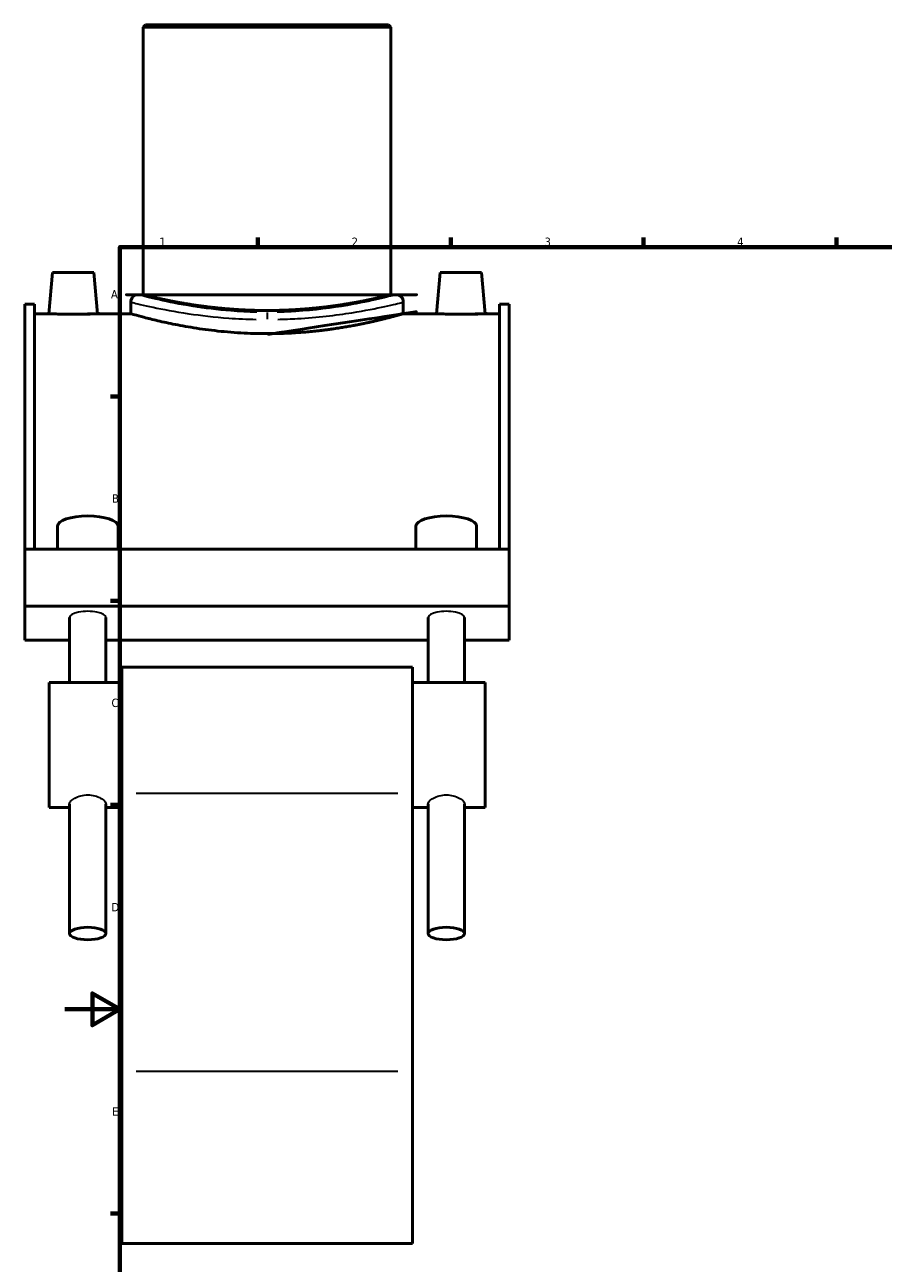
# Model space of a CAD drawing. Header units: millimetres. Extents: x -15 to 1200, y -66 to 1201.
# Tile 2 of 5: x -15 to 297, y 205 to 655. Entities that reach past the tile are written whole.
import ezdxf

# ---------------------------------------------------------------- set-up
doc = ezdxf.new("R2010")
doc.units = ezdxf.units.MM
for name, color, linetype, lineweight in [('Border (ANSI)', 7, 'Continuous', 70), ('Visible (ANSI)', 7, 'Continuous', 50), ('Visible Narrow (ANSI)', 7, 'Continuous', 35)]:
    doc.layers.add(name, color=color, linetype=linetype, lineweight=lineweight)
doc.styles.add('Note Text (ANSI)', font='tahoma.ttf')

# ---------------------------------------------------------------- blocks, each defined once
blk = doc.blocks.new('Borders Default Border')
at = {"layer": 'Border (ANSI)'}
for p, q in [((70.08333206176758, 574.0000152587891), (70.08333206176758, 577.4480056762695)), ((140.1666641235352, 574.0000152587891), (140.1666641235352, 577.4480056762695)), ((210.2499961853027, 574.0000152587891), (210.2499961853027, 577.4480056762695)), ((280.3333282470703, 574.0000152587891), (280.3333282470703, 577.4480056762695)), ((20, 519.7499847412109), (16.55200004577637, 519.7499847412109)), ((20, 445.4999923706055), (16.55200004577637, 445.4999923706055)), ((20, 371.25), (16.55200004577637, 371.25)), ((20, 222.7499961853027), (16.55200004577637, 222.7499961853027))]:
    blk.add_line(p, q, dxfattribs=at)
at = {"layer": 'Border (ANSI)', "flags": 128}
for points in [[(20, 20), (20, 574.0000152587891), (820.9999847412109, 574.0000152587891), (820.9999847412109, 20), (20, 20)], [(0, 297.0000076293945), (20, 297.0000076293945), (10, 302.773494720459), (10, 291.2265014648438), (20, 297.0000076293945)]]:
    blk.add_lwpolyline(points, dxfattribs=at)
at = {"layer": 'Border (ANSI)', "char_height": 3.048000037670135, "attachment_point": 7, "style": 'Note Text (ANSI)'}
for s, insert in [('1', (34.3540311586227, 574.4)), ('2', (104.2008390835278, 574.4)), ('3', (174.2597883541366, 574.3357795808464)), ('4', (244.2285165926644, 574.4)), ('A', (16.77949436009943, 555.3509999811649)), ('B', (17.14579267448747, 481.1009999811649)), ('C', (16.95163907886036, 406.7966596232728)), ('D', (16.95930643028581, 332.600999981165)), ('E', (17.20507306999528, 258.350999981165))]:
    blk.add_mtext(s, dxfattribs=dict(at, insert=insert))

msp = doc.modelspace()

# ---------------------------------------------------------------- linework, layer by layer
at = {"layer": 'Visible (ANSI)'}
for p, q in [((29.35854209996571, 654.8023716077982), (28.45854209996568, 653.9023716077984)), ((118.4585420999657, 653.9023716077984), (28.4585420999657, 653.9023716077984)), ((28.4585420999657, 653.9023716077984), (28.4585420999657, 556.7023716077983)), ((29.3585420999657, 654.8023716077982), (117.5585420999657, 654.8023716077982)), ((117.5585420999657, 654.8023716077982), (118.4585420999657, 653.9023716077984)), ((118.4585420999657, 653.9023716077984), (118.4585420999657, 556.7023716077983)), ((-4.441457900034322, 564.8023716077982), (-5.75378785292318, 549.8023716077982)), ((10.55854209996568, 564.8023716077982), (-4.441457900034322, 564.8023716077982)), ((10.55854209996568, 564.8023716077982), (11.87087205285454, 549.8023716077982)), ((136.3585420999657, 564.8023716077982), (135.0462121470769, 549.8023716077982)), ((136.3585420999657, 564.8023716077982), (151.3585420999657, 564.8023716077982)), ((151.3585420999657, 564.8023716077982), (152.6708720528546, 549.8023716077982)), ((23.95854209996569, 554.0023716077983), (23.95854209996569, 549.8023716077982)), ((26.6585420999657, 556.7023716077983), (28.4585420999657, 556.7023716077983)), ((118.4585420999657, 556.7023716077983), (120.2585420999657, 556.7023716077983)), ((122.9585420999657, 554.0023716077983), (122.9585420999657, 549.8023716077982)), ((-14.54145790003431, 553.2523716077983), (-14.54145789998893, 464.2034916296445)), ((-14.54145790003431, 553.2523716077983), (-11.02145790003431, 553.2523716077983)), ((-11.02145789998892, 464.2034916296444), (-11.02145790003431, 553.2523716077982)), ((-5.75378785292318, 549.8023716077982), (-11.02145790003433, 549.8023716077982)), ((23.9585420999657, 549.8023716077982), (11.87087205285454, 549.8023716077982)), ((135.0462121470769, 549.8023716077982), (122.9585420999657, 549.8023716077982)), ((157.9385420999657, 549.8023716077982), (152.6708720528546, 549.8023716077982)), ((157.9385421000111, 464.2034916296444), (157.9385420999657, 553.2523716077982)), ((157.9385420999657, 553.2523716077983), (161.4585420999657, 553.2523716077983)), ((161.4585420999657, 553.2523716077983), (161.4585421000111, 464.2034916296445)), ((-2.686457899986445, 464.2034916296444), (-2.686457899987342, 472.5313832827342)), ((19.36354210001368, 464.2034916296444), (19.36354210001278, 472.5313832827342)), ((127.5535421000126, 472.5313832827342), (127.5535421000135, 464.2034916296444)), ((149.6035421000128, 472.5313832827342), (149.6035421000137, 464.2034916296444)), ((161.4585421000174, 464.2034916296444), (-14.54145789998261, 464.2034916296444)), ((-14.54145789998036, 443.4832693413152), (-14.5414578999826, 464.2034916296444)), ((161.4585421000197, 443.4832693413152), (161.4585421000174, 464.2034916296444)), ((161.4585421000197, 443.4832693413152), (-14.54145789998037, 443.4832693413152)), ((-14.5414578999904, 431.1705441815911), (-14.54145789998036, 443.4832693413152)), ((161.4585421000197, 443.4832693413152), (161.4585421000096, 431.1705441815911)), ((1.723542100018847, 415.7069148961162), (1.723542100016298, 439.3790276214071)), ((14.95354210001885, 415.7069148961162), (14.9535421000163, 439.3790276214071)), ((131.9635421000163, 439.3790276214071), (131.9635421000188, 415.7069148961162)), ((145.1935421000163, 439.3790276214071), (145.1935421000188, 415.7069148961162)), ((1.72354210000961, 431.1705441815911), (-14.5414578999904, 431.1705441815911)), ((131.9635421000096, 431.1705441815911), (14.95354210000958, 431.1705441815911)), ((161.4585421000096, 431.1705441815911), (145.1935421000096, 431.1705441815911)), ((20.65854210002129, 421.3769148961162), (20.65854210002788, 375.4015983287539)), ((126.2585421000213, 421.3769148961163), (20.65854210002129, 421.3769148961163)), ((126.2585421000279, 375.4015983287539), (126.2585421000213, 421.3769148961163)), ((-5.741457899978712, 415.7069148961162), (-5.741457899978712, 370.3469148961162)), ((20.65854210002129, 415.7069148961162), (-5.741457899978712, 415.7069148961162)), ((152.6585421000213, 415.7069148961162), (126.2585421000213, 415.7069148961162)), ((152.6585421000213, 370.3469148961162), (152.6585421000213, 415.7069148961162)), ((20.65854210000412, 274.4880249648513), (20.65854210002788, 375.4015983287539)), ((126.2585421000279, 375.4015983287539), (126.2585421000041, 274.4880249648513)), ((1.723542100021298, 370.3469148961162), (-5.741457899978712, 370.3469148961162)), ((1.723542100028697, 324.5297955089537), (1.723542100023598, 371.7146862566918)), ((14.9535421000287, 324.5297955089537), (14.9535421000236, 371.7146862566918)), ((20.65854210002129, 370.3469148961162), (14.9535421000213, 370.3469148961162)), ((131.9635421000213, 370.3469148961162), (126.2585421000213, 370.3469148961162)), ((131.9635421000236, 371.7146862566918), (131.9635421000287, 324.5297955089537)), ((145.1935421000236, 371.7146862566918), (145.1935421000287, 324.5297955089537)), ((152.6585421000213, 370.3469148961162), (145.1935421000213, 370.3469148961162)), ((20.65854210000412, 274.4880249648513), (20.65854209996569, 211.9273716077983)), ((126.2585420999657, 211.9273716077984), (126.2585421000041, 274.4880249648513)), ((126.2585420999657, 211.9273716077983), (20.65854209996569, 211.9273716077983))]:
    msp.add_line(p, q, dxfattribs=at)
for centre, start, end in [((26.6585420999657, 554.0023716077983), 90, 180), ((120.2585420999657, 554.0023716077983), 0, 90)]:
    msp.add_arc(centre, 2.7, start, end, dxfattribs=at)
for centre, major_axis, start_param, end_param in [((8.33854210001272, 472.5313832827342), (-11.02500000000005, 0), 3.14159265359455, 6.283185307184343), ((138.5785421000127, 472.5313832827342), (11.02500000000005, 0), 4.757349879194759e-12, 3.14159265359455)]:
    msp.add_ellipse(centre, major_axis=major_axis, ratio=0.3420201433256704, start_param=start_param, end_param=end_param, dxfattribs=at)
for centre in [(8.338542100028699, 324.5297955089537), (138.5785421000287, 324.5297955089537)]:
    msp.add_ellipse(centre, major_axis=(-6.615000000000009, 0), ratio=0.34202014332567, dxfattribs=at)
for points, knots in [([(118.4585420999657, 556.7023716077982), (118.4585420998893, 556.7023716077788), (118.1857250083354, 556.6332756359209), (117.0409178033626, 556.3511798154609), (116.1692134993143, 556.1383594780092), (113.8691897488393, 555.6030434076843), (112.4390429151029, 555.2805648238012), (109.1390902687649, 554.5870560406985), (107.2690531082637, 554.2166911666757), (103.287359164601, 553.4990885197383), (101.0376364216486, 553.1263787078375), (96.13531954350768, 552.4243612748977), (93.48278688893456, 552.0957733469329), (87.94311323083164, 551.5480770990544), (85.05132806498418, 551.3290848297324), (79.22830436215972, 551.0383620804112), (76.29699657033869, 550.9668757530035), (70.62008762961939, 550.9668757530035), (67.6887798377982, 551.0383620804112), (61.86575613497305, 551.3290848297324), (58.9739709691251, 551.5480770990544), (53.43429731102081, 552.0957733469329), (50.78176465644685, 552.4243612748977), (45.87944777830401, 553.1263787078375), (43.62972503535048, 553.4990885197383), (39.64803109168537, 554.2166911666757), (37.77799393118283, 554.5870560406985), (34.47804128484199, 555.2805648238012), (33.04789445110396, 555.6030434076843), (30.74787070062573, 556.1383594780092), (29.87616639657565, 556.3511798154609), (28.73135919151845, 556.6332756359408), (28.45854209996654, 556.7023716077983), (28.4585420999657, 556.7023716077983)], [6.81180788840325, 6.81180788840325, 6.811807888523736, 6.811807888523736, 7.663223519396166, 7.663223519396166, 8.514639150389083, 8.514639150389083, 9.366054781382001, 9.366054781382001, 10.21747041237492, 10.21747041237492, 11.06900675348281, 11.06900675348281, 11.92054309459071, 11.92054309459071, 12.77207943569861, 12.77207943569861, 13.6236157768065, 13.6236157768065, 14.4751521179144, 14.4751521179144, 15.32668845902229, 15.32668845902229, 16.17822480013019, 16.17822480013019, 17.02976114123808, 17.02976114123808, 17.881176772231, 17.881176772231, 18.73259240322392, 18.73259240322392, 19.58400803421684, 19.58400803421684, 20.43542366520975, 20.43542366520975, 20.43542366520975, 20.43542366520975]), ([(3.05854209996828, 549.5761176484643), (1.950311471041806, 549.5761176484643), (0.7686363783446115, 549.5879656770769), (-1.404002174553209, 549.6307285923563), (-2.394988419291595, 549.661024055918), (-3.958519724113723, 549.7178336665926), (-4.635557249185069, 549.7480361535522), (-5.533189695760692, 549.7906076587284), (-5.753787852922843, 549.8023716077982), (-5.753787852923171, 549.8023716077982)], [2.659072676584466, 2.659072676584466, 2.659072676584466, 2.659072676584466, 2.99154186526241, 2.99154186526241, 3.324011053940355, 3.324011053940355, 3.656309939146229, 3.656309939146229, 3.988608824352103, 3.988608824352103, 3.988608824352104, 3.988608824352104]), ([(11.87087205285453, 549.8023716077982), (11.87087205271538, 549.8023716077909), (11.65053076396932, 549.7906217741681), (10.75386733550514, 549.7480923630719), (10.0775419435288, 549.7179165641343), (8.514701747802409, 549.6611071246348), (7.523374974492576, 549.6307850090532), (5.349747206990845, 549.5879798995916), (4.167423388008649, 549.5761176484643), (3.05854209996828, 549.5761176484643)], [6.647681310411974, 6.647681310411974, 6.647681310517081, 6.647681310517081, 6.979785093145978, 6.979785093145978, 7.311888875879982, 7.311888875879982, 7.644553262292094, 7.644553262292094, 7.977217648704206, 7.977217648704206, 7.977217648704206, 7.977217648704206]), ([(73.45854209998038, 542.5476438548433), (70.3314380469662, 542.5476438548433), (67.10357983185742, 542.6388479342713), (60.69440022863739, 543.0090044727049), (57.51299312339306, 543.2876211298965), (51.42084346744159, 543.9832115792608), (48.5049123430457, 544.4000174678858), (43.11676506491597, 545.2891658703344), (40.64459126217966, 545.760598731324), (36.26946305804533, 546.6672108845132), (34.21407658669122, 547.1347245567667), (30.58566056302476, 548.0096766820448), (29.01236979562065, 548.4162931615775), (26.48099095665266, 549.0912018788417), (25.5208923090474, 549.3594903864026), (24.25950375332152, 549.7151879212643), (23.95854209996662, 549.8023716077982), (23.95854209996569, 549.8023716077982)], [0, 0, 0, 0, 0.9381312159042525, 0.9381312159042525, 1.876262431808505, 1.876262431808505, 2.814393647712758, 2.814393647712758, 3.75252486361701, 3.75252486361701, 4.690423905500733, 4.690423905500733, 5.628322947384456, 5.628322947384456, 6.566221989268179, 6.566221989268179, 7.504121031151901, 7.504121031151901, 7.504121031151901, 7.504121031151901]), ([(122.9585420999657, 549.8023716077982), (122.95854209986, 549.8023716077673), (122.6575804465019, 549.7151879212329), (121.3961918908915, 549.3594903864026), (120.4360932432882, 549.0912018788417), (117.9047144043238, 548.4162931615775), (116.3314236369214, 548.0096766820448), (112.7030076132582, 547.1347245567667), (110.6476211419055, 546.6672108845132), (106.2724929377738, 545.760598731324), (103.8003191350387, 545.2891658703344), (98.41217185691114, 544.4000174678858), (95.49624073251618, 543.9832115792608), (89.4040910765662, 543.2876211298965), (86.22268397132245, 543.0090044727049), (79.81350436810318, 542.6388479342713), (76.58564615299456, 542.5476438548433), (73.45854209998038, 542.5476438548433)], [22.5123630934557, 22.5123630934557, 22.51236309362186, 22.51236309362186, 23.45026213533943, 23.45026213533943, 24.38816117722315, 24.38816117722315, 25.32606021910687, 25.32606021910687, 26.2639592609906, 26.2639592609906, 27.20209047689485, 27.20209047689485, 28.1402216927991, 28.1402216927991, 29.07835290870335, 29.07835290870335, 30.01648412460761, 30.01648412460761, 30.01648412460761, 30.01648412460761]), ([(143.8585420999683, 549.5761176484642), (142.749660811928, 549.5761176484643), (141.5673369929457, 549.5879798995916), (139.3937092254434, 549.6307850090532), (138.4023824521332, 549.6611071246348), (136.8395422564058, 549.7179165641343), (136.1632168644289, 549.7480923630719), (135.2665534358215, 549.7906217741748), (135.0462121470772, 549.8023716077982), (135.0462121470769, 549.8023716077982)], [0, 0, 0, 0, 0.332664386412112, 0.332664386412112, 0.6653287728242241, 0.6653287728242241, 0.9974325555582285, 0.9974325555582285, 1.329536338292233, 1.329536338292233, 1.329536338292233, 1.329536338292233]), ([(152.6708720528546, 549.8023716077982), (152.6708720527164, 549.8023716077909), (152.4502738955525, 549.7906076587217), (151.5526414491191, 549.7480361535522), (150.8756039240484, 549.7178336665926), (149.3120726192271, 549.661024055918), (148.3210863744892, 549.6307285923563), (146.1484478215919, 549.5879656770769), (144.9667727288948, 549.5761176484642), (143.8585420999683, 549.5761176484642)], [3.988608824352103, 3.988608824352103, 3.988608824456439, 3.988608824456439, 4.320907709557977, 4.320907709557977, 4.653206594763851, 4.653206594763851, 4.985675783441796, 4.985675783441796, 5.31814497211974, 5.31814497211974, 5.31814497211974, 5.31814497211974])]:
    msp.add_open_spline(points, degree=3, knots=knots, dxfattribs=at)
at = {"layer": 'Visible Narrow (ANSI)'}
for p, q in [((73.45854209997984, 550.2435811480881), (73.45854209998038, 547.8678178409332)), ((120.9785421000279, 375.4015983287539), (25.93854210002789, 375.4015983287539)), ((25.93854210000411, 274.4880249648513), (120.9785421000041, 274.4880249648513))]:
    msp.add_line(p, q, dxfattribs=at)
for centre in [(8.3385421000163, 439.3790276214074), (138.5785421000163, 439.3790276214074)]:
    msp.add_ellipse(centre, major_axis=(-6.615000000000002, -8.881784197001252e-15), ratio=0.3420201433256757, start_param=3.141592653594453, end_param=6.283185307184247, dxfattribs=at)
for points, knots in [([(24.11377460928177, 553.9628503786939), (24.23172427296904, 553.9336958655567), (24.41778542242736, 553.8877169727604), (25.82709781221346, 553.5395488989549), (28.39008823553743, 552.905466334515), (35.54162674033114, 551.3938790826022), (39.93631096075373, 550.5495955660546), (49.42997287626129, 549.1505442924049), (54.35864521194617, 548.5762169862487), (62.8113034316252, 547.9616066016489), (66.16983948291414, 547.8025281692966), (69.55787764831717, 547.7325753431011)], [-22.12656716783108, -22.12656716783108, -22.12656716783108, -22.12656716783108, -21.6933114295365, -21.6933114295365, -19.72411554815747, -19.72411554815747, -17.9201836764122, -17.9201836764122, -16.35552079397, -16.35552079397, -15.37609869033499, -15.37609869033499, -15.37609869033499, -15.37609869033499]), ([(69.77064116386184, 550.3367720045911), (66.56740508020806, 550.4077937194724), (63.39206190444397, 550.5693028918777), (55.4004577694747, 551.1933046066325), (50.74062210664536, 551.7764077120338), (41.76479629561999, 553.1968366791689), (37.60982212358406, 554.0540209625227), (30.8483675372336, 555.5887054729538), (28.42517659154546, 556.2324769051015), (27.09273578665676, 556.5859650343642), (26.91682342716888, 556.6326464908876), (26.80530738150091, 556.6622464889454)], [15.37609869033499, 15.37609869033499, 15.37609869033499, 15.37609869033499, 16.35552079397, 16.35552079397, 17.9201836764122, 17.9201836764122, 19.72411554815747, 19.72411554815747, 21.6933114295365, 21.6933114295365, 22.12656716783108, 22.12656716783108, 22.12656716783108, 22.12656716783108]), ([(120.1119830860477, 556.6624260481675), (120.0316076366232, 556.641186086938), (119.9175090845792, 556.6109191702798), (118.9045740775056, 556.3411873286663), (116.8862015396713, 555.8013797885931), (110.9697751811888, 554.414844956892), (107.1381380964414, 553.5850113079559), (97.17710842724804, 551.878397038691), (90.72546339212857, 551.0432260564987), (81.66671686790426, 550.4817311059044), (79.41362500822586, 550.38646237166), (77.14657787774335, 550.3364796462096)], [37.87768489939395, 37.87768489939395, 37.87768489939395, 37.87768489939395, 38.19057379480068, 38.19057379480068, 40.02003549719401, 40.02003549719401, 41.79178160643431, 41.79178160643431, 43.93505081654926, 43.93505081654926, 44.62818993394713, 44.62818993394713, 44.62818993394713, 44.62818993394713]), ([(77.35934917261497, 547.7322873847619), (79.75718748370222, 547.7815178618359), (82.14026541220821, 547.8753527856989), (91.72163192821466, 548.4283971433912), (98.54548725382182, 549.2509986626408), (109.0811917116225, 550.9319281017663), (113.1338847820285, 551.7492726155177), (119.3916434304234, 553.1149398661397), (121.5264605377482, 553.6466232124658), (122.5978341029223, 553.9122955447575), (122.7185152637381, 553.9421069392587), (122.8035277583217, 553.96302723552)], [-44.62818993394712, -44.62818993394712, -44.62818993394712, -44.62818993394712, -43.93505081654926, -43.93505081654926, -41.79178160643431, -41.79178160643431, -40.02003549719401, -40.02003549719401, -38.19057379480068, -38.19057379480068, -37.87768489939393, -37.87768489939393, -37.87768489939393, -37.87768489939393]), ([(1.723542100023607, 371.7146862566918), (1.723542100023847, 372.0005300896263), (1.891557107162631, 372.3520275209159), (2.568176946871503, 373.0813196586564), (3.076521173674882, 373.4569874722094), (4.245695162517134, 374.0884347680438), (4.986244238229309, 374.3869787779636), (6.614451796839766, 374.7961655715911), (7.502569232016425, 374.9038047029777), (9.174514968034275, 374.9038047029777), (10.06263240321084, 374.7961655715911), (11.69083996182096, 374.3869787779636), (12.43138903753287, 374.0884347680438), (13.60056302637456, 373.4569874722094), (14.10890725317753, 373.0813196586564), (14.78552709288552, 372.3520275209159), (14.95354210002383, 372.0005300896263), (14.9535421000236, 371.7146862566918)], [1.003034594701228, 1.003034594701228, 1.003034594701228, 1.003034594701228, 1.253760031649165, 1.253760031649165, 1.504485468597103, 1.504485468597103, 1.755277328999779, 1.755277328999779, 2.006069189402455, 2.006069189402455, 2.256861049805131, 2.256861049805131, 2.507652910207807, 2.507652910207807, 2.758378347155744, 2.758378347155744, 3.009103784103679, 3.009103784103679, 3.009103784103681, 3.009103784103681]), ([(131.9635421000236, 371.7146862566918), (131.9635421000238, 372.0005300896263), (132.1315571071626, 372.3520275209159), (132.8081769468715, 373.0813196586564), (133.3165211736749, 373.4569874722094), (134.4856951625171, 374.0884347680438), (135.2262442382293, 374.3869787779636), (136.8544517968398, 374.7961655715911), (137.7425692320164, 374.9038047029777), (138.5785421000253, 374.9038047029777)], [3.009103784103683, 3.009103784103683, 3.009103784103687, 3.009103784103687, 3.25982922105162, 3.25982922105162, 3.510554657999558, 3.510554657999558, 3.761346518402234, 3.761346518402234, 4.01213837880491, 4.01213837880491, 4.01213837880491, 4.01213837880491]), ([(138.5785421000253, 374.9038047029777), (139.4145149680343, 374.9038047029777), (140.3026324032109, 374.7961655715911), (141.930839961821, 374.3869787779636), (142.6713890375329, 374.0884347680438), (143.8405630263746, 373.4569874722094), (144.3489072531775, 373.0813196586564), (145.0255270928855, 372.3520275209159), (145.1935421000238, 372.0005300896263), (145.1935421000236, 371.7146862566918)], [0, 0, 0, 0, 0.2507918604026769, 0.2507918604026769, 0.5015837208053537, 0.5015837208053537, 0.7523091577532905, 0.7523091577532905, 1.003034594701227, 1.003034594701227, 1.003034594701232, 1.003034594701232])]:
    msp.add_open_spline(points, degree=3, knots=knots, dxfattribs=at)

# ---------------------------------------------------------------- block references
msp.add_blockref('Borders Default Border', (0, 0))

doc.saveas('drawing.dxf')
